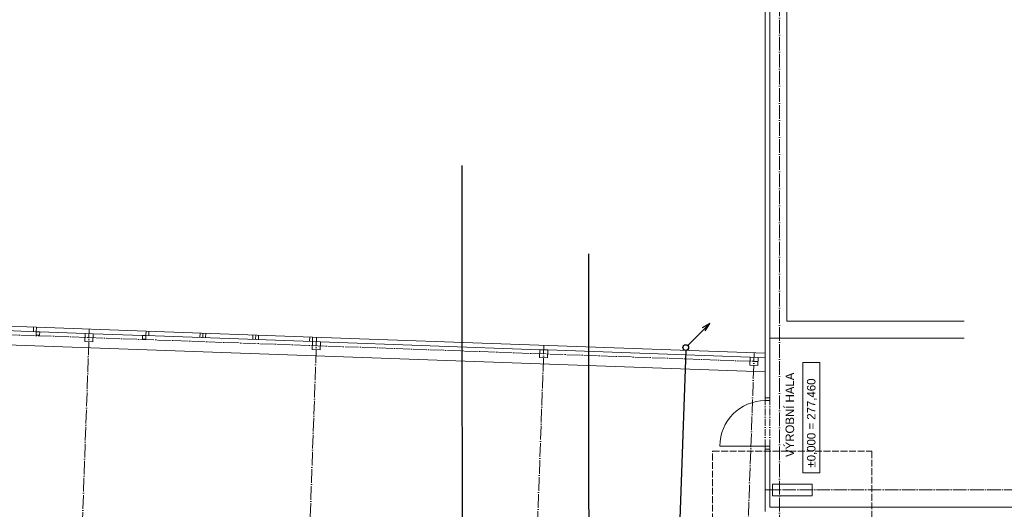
# Model space of a CAD drawing. Header units: millimetres. Extents: x -300186 to 535068, y -28581 to 763298.
# Tile 12 of 256: x -275020 to -257706, y 176344 to 184950. Entities that reach past the tile are written whole.
import ezdxf

# ---------------------------------------------------------------- set-up
doc = ezdxf.new("R2010")
doc.units = ezdxf.units.MM
doc.header["$LTSCALE"] = 10
for name, pattern in [('ACAD_ISO02W100', [15, 12, -3]), ('ACAD_ISO04W100', [30, 24, -3, 0, -3]), ('ACAD_ISO10W100', [18, 12, -3, 0, -3])]:
    doc.linetypes.add(name, pattern=pattern)
for name, color, linetype, lineweight in [('CKKANALIZACE_DESTOVA_PODZ', 7, 'KANALIZACE_DESTOVA_PODZ', 25), ('CKKANALIZACE_SPLASKOVA_PODZ', 7, 'KANALIZACE_SPLASKOVA_PODZ', 25), ('text', 6, 'Continuous', 9), ('tlusta', 252, 'Continuous', 15), ('velmi_tlusta', 252, 'Continuous', 18)]:
    doc.layers.add(name, color=color, linetype=linetype, lineweight=lineweight)
doc.styles.add('laplan N', font='txt')
doc.linetypes.add('KANALIZACE_DESTOVA_PODZ', pattern='A,35,-15,[102,CADKON.SHX,S=5,R=0,X=0,Y=5],-5,[106,CADKON.SHX,S=5,R=0,X=10,Y=0],30,-15', length=100)
doc.linetypes.add('KANALIZACE_SPLASKOVA_PODZ', pattern='A,35,-15,[102,CADKON.SHX,S=5,R=0,X=0,Y=5],-5,[102,CADKON.SHX,S=5,R=0,X=20,Y=5],30,-15', length=100)

# ---------------------------------------------------------------- blocks, each defined once
blk = doc.blocks.new('*U468')
at = {"color": 0, "linetype": 'ByBlock', "lineweight": -2}
for p, q in [((35.36, 35.36), (424.26, 424.26)), ((424.26, 424.26), (291.68, 344.71)), ((344.71, 291.68), (424.26, 424.26))]:
    blk.add_line(p, q, dxfattribs=at)
blk.add_circle((0, 0), 50, dxfattribs=at)
blk = doc.blocks.new('slepak')
at = {"layer": 'tlusta', "color": 252}
for p, q in [((32606, 123539), (32606, 113742)), ((16709, 113661), (19707, 113554)), ((16712, 113741), (19710, 113634)), ((19657, 113556), (19660, 113636)), ((32606, 113742), (32606, 113442)), ((19707, 113554), (19767, 113552)), ((20566, 113523), (20706, 113518)), ((21576, 113487), (21636, 113485)), ((21636, 113485), (24564, 113380)), ((21638, 113565), (24567, 113460)), ((21686, 113483), (21688, 113563)), ((22585, 113451), (22588, 113531)), ((22635, 113449), (22638, 113529)), ((22685, 113447), (22688, 113527)), ((23514, 113418), (23517, 113498)), ((23564, 113416), (23567, 113496)), ((23614, 113414), (23617, 113494)), ((24514, 113382), (24517, 113462)), ((24564, 113380), (24704, 113375)), ((28560, 113238), (28700, 113233)), ((32259, 113105), (32399, 113100)), ((32526, 113176), (32526, 113096))]:
    blk.add_line(p, q, dxfattribs=at)
at = {"layer": 'tlusta', "color": 252, "linetype": 'ACAD_ISO04W100'}
for p, q in [((32776, 123539), (32776, 104422)), ((8641, 113879), (32396, 113030)), ((20441, 108044), (20639, 113601)), ((24438, 107901), (24637, 113458)), ((28435, 107758), (28634, 113315)), ((32133, 107626), (32332, 113183)), ((32526, 110772), (57176, 110772))]:
    blk.add_line(p, q, dxfattribs=at)
at = {"layer": 'tlusta', "color": 252, "linetype": 'ByBlock'}
for p, q in [((32526, 112342), (32526, 112392)), ((32606, 112342), (32606, 112392)), ((32526, 112342), (32606, 112342)), ((32526, 111542), (31726, 111542)), ((32606, 111542), (32526, 111542)), ((32526, 111492), (32526, 111542)), ((32606, 111492), (32606, 111542))]:
    blk.add_line(p, q, dxfattribs=at)
at = {"layer": 'tlusta', "color": 252, "linetype": 'ACAD_ISO10W100'}
for p, q in [((32526, 111542), (32526, 112342)), ((32606, 111542), (32606, 112342))]:
    blk.add_line(p, q, dxfattribs=at)
at = {"layer": 'tlusta', "color": 252}
blk.add_lwpolyline([(32518, 112846), (8154, 113716)], dxfattribs=at)
at = {"layer": 'tlusta', "color": 252, "linetype": 'ACAD_ISO02W100'}
blk.add_lwpolyline([(34402, 110091), (31601, 110091), (31601, 111454), (34402, 111454)], close=True, dxfattribs=at)
at = {"layer": 'tlusta', "color": 252, "linetype": 'ByBlock'}
blk.add_arc((32526, 111542), 800, 90, 180, dxfattribs=at)
at = {"layer": 'velmi_tlusta', "color": 252}
for p, q in [((32526, 123539), (32526, 113176)), ((32906, 123539), (32906, 113742)), ((19707, 113554), (19710, 113634)), ((32906, 113742), (36025, 113742)), ((21636, 113485), (21638, 113565)), ((24564, 113380), (24567, 113460)), ((32606, 113442), (32606, 112392)), ((32606, 113442), (36025, 113442)), ((32526, 113096), (32526, 112392)), ((32606, 112392), (32526, 112392)), ((32526, 111492), (32526, 110392)), ((32606, 111492), (32526, 111492)), ((32606, 111492), (32606, 110472)), ((32606, 110472), (42200, 110472))]:
    blk.add_line(p, q, dxfattribs=at)
for points in [[(21638, 113565), (19710, 113634)], [(19707, 113554), (19705, 113494), (19765, 113492), (19767, 113552)], [(20566, 113523), (19767, 113552)], [(20706, 113518), (20701, 113378), (20561, 113383), (20566, 113523)], [(21576, 113487), (20706, 113518)], [(21576, 113487), (21573, 113427), (21633, 113425), (21636, 113485)], [(32526, 113176), (24567, 113460)], [(24704, 113375), (24699, 113235), (24559, 113240), (24564, 113380)], [(28560, 113238), (24704, 113375)], [(28700, 113233), (28695, 113093), (28555, 113098), (28560, 113238)], [(32259, 113105), (28700, 113233)], [(32399, 113100), (32394, 112960), (32254, 112965), (32259, 113105)], [(32526, 113096), (32399, 113100)]]:
    blk.add_lwpolyline(points, dxfattribs=at)
blk.add_lwpolyline([(32651, 110672), (33351, 110672), (33351, 110872), (32651, 110872)], close=True, dxfattribs=at)
at = {"layer": 'text', "color": 252, "insert": (33259, 111147), "char_height": 150, "attachment_point": 1, "rotation": 90, "style": 'laplan N', "bg_fill": 16}
blk.add_mtext_dynamic_manual_height_columns('\\pi18.808;±0,000 = 277,460', width=1790.04, gutter_width=500, heights=[0], dxfattribs=at)
at = {"layer": 'text', "color": 252, "insert": (32883, 111352), "char_height": 150, "attachment_point": 1, "rotation": 90, "style": 'laplan N'}
blk.add_mtext_dynamic_manual_height_columns('VÝROBNÍ HALA', width=5545.82, gutter_width=500, heights=[0], dxfattribs=at)

msp = doc.modelspace()

# ---------------------------------------------------------------- linework, layer by layer
at = {"layer": 'CKKANALIZACE_DESTOVA_PODZ'}
for points in [[(-265003.994, 171850.766), (-265011.697, 180833.111)], [(-263308.157, 179137.508), (-263590.566, 171232.68)]]:
    msp.add_lwpolyline(points, dxfattribs=at)

# ---------------------------------------------------------------- block references
at = {"layer": 'CKKANALIZACE_DESTOVA_PODZ', "rotation": 359.9999999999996}
msp.add_blockref('*U468', (-263308.157, 179187.508), dxfattribs=at)

# ---------------------------------------------------------------- next in the draw order: block references
msp.add_blockref('slepak', (-294435.48, 65911.631))

# ---------------------------------------------------------------- next in the draw order: linework, layer by layer
at = {"layer": 'CKKANALIZACE_SPLASKOVA_PODZ'}
msp.add_lwpolyline([(-267235.909, 173213.965), (-267236.771, 182387.77)], dxfattribs=at)

doc.saveas('drawing.dxf')
